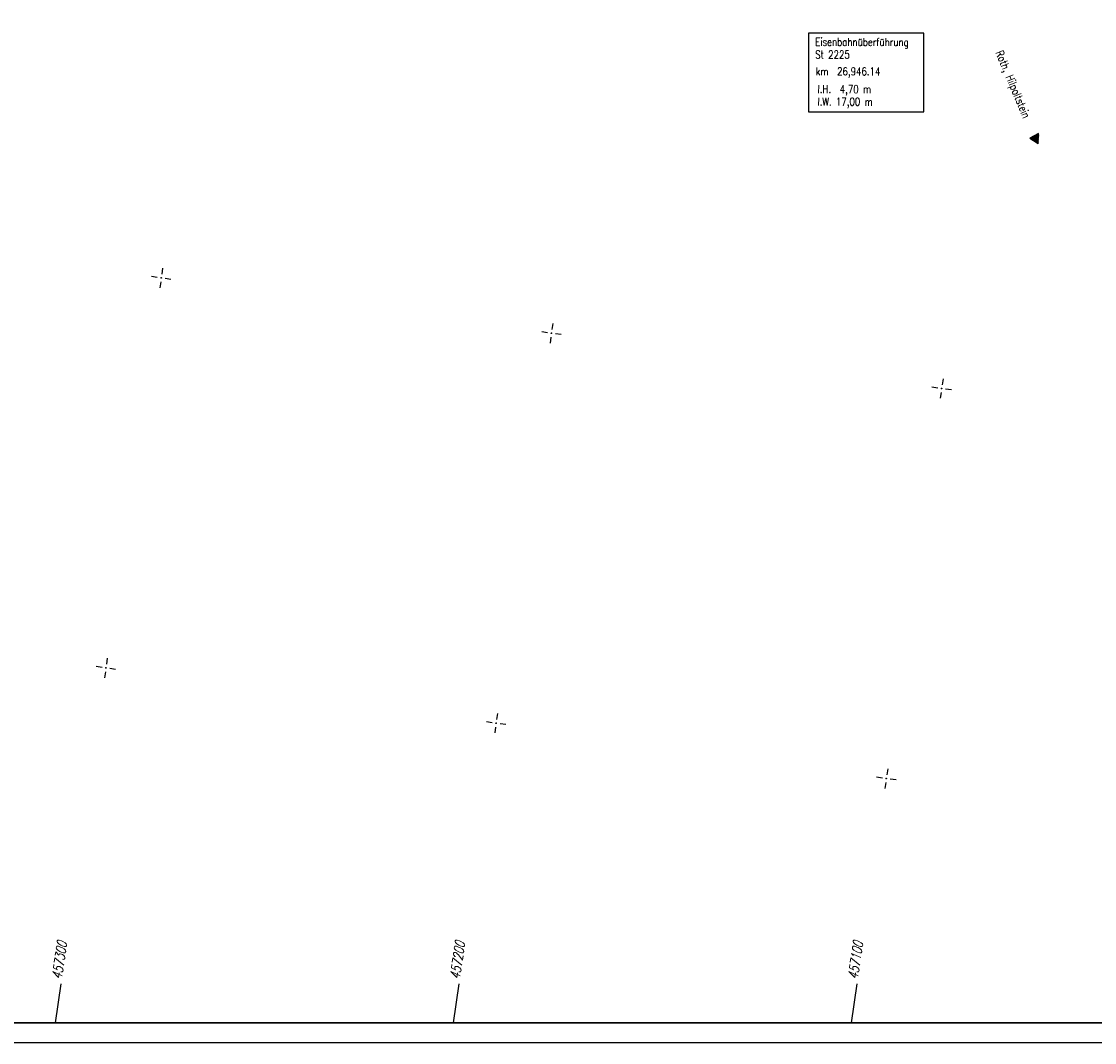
# Model space of a CAD drawing. Extents: x 0 to 1135, y 0 to 594.
# Tile 12 of 44: x 388 to 660, y 0 to 259. Entities that reach past the tile are written whole.
import ezdxf

# ---------------------------------------------------------------- set-up
doc = ezdxf.new("R2010")
doc.units = 0
doc.header["$LTSCALE"] = 2
doc.header["$MEASUREMENT"] = 0
doc.linetypes.add('AUSGEZOGEN', pattern=[0])
doc.layers.get('0').update_dxf_attribs({"linetype": 'AUSGEZOGEN'})
for name, color, linetype in [('Ingenieurbauwerke', 15, 'CONTINUOUS'), ('NETZ', 250, 'CONTINUOUS'), ('RAHMEN', 250, 'AUSGEZOGEN'), ('SCHRIFT', 7, 'CONTINUOUS')]:
    doc.layers.add(name, color=color, linetype=linetype)
doc.styles.add('ROMANS', font='romans.shx', dxfattribs={"width": 0.8})

# ---------------------------------------------------------------- blocks, each defined once
blk = doc.blocks.new('IKR')
at = {"color": 0}
for p, q in [((-2.5, 0), (-1, 0)), ((0, 1), (0, 2.5)), ((1, 0), (2.5, 0)), ((0, -2.5), (0, -1))]:
    blk.add_line(p, q, dxfattribs=at)
blk.add_circle((0, 0), 0.05, dxfattribs=at)
blk.add_point((0, 0), dxfattribs=at)
blk = doc.blocks.new('RPFEIL')
at = {"color": 0}
for p, q in [((0, 0), (-1.25, -2.17)), ((-1.25, -2.17), (1.25, -2.17)), ((-1.15, -2.17), (-1.15, -1.99)), ((-1.05, -2.17), (-1.05, -1.82)), ((-0.95, -2.17), (-0.95, -1.65)), ((-0.85, -2.17), (-0.85, -1.47)), ((-0.75, -2.17), (-0.75, -1.3)), ((-0.65, -2.17), (-0.65, -1.13)), ((-0.55, -2.17), (-0.55, -0.95)), ((-0.45, -2.17), (-0.45, -0.78)), ((-0.35, -2.17), (-0.35, -0.61)), ((-0.25, -2.17), (-0.25, -0.43)), ((-0.15, -2.17), (-0.15, -0.26)), ((-0.05, -2.17), (-0.05, -0.09)), ((1.25, -2.17), (0, 0)), ((0.05, -2.17), (0.05, -0.09)), ((0.15, -2.17), (0.15, -0.26)), ((0.25, -2.17), (0.25, -0.43)), ((0.35, -2.17), (0.35, -0.61)), ((0.45, -2.17), (0.45, -0.78)), ((0.55, -2.17), (0.55, -0.95)), ((0.65, -2.17), (0.65, -1.13)), ((0.75, -2.17), (0.75, -1.3)), ((0.85, -2.17), (0.85, -1.47)), ((0.95, -2.17), (0.95, -1.65)), ((1.05, -2.17), (1.05, -1.82)), ((1.15, -2.17), (1.15, -1.99))]:
    blk.add_line(p, q, dxfattribs=at)

msp = doc.modelspace()

# ---------------------------------------------------------------- linework, layer by layer
at = {"layer": 'Ingenieurbauwerke'}
msp.add_lwpolyline([(587.65, 236.26), (616.96, 236.26), (616.96, 256.23), (587.65, 256.23)], close=True, dxfattribs=at)
at = {"layer": 'NETZ'}
for p, q in [((396.61, 5.02), (398.01, 14.92)), ((497.61, 5.02), (499.01, 14.92)), ((598.61, 5.02), (600.01, 14.92))]:
    msp.add_line(p, q, dxfattribs=at)
at = {"layer": 'RAHMEN'}
msp.add_line((0, 0), (950, 0), dxfattribs=at)
at = {"layer": 'RAHMEN', "const_width": 0.35}
msp.add_lwpolyline([(25, 5), (1130, 5), (1130, 589), (25, 589), (25, 5)], dxfattribs=at)

# ---------------------------------------------------------------- block references
at = {"layer": 'NETZ', "rotation": 171.9288}
for p in [(423.42, 194.1), (522.43, 180.06), (621.44, 166.02), (409.38, 95.09), (508.39, 81.06), (607.4, 67.01)]:
    msp.add_blockref('IKR', p, dxfattribs=at)
at = {"layer": 'SCHRIFT', "rotation": 207.7403176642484}
msp.add_blockref('RPFEIL', (645.91, 228.25), dxfattribs=at)

# ---------------------------------------------------------------- texts
at = {"layer": 'Ingenieurbauwerke', "linetype": 'Continuous', "style": 'ROMANS', "width": 0.8}
for s, oblique, p in [('Eisenbahnüberführung', 360, (589.36, 253.03)), ('St 2225', 360, (589.36, 249.83)), ('km  26,946.14', 0, (589.5, 245.56)), ('l.H.  4,70 m', 360, (589.96, 241.05)), ('l.W. 17,00 m', 0, (589.96, 237.85))]:
    msp.add_text(s, height=2, rotation=359.8887, dxfattribs=dict(at, oblique=oblique)).set_placement(p)
at = {"layer": 'NETZ', "style": 'ROMANS', "oblique": 16.6, "width": 0.75}
for s, p in [('457300', (398.15, 15.91)), ('457200', (499.15, 15.91)), ('457100', (600.15, 15.91))]:
    msp.add_text(s, height=2.5, rotation=81.9288, dxfattribs=at).set_placement(p)
at = {"layer": 'SCHRIFT', "style": 'ROMANS', "width": 0.8}
msp.add_text('Roth, Hilpoltstein', height=2, rotation=292.8495, dxfattribs=at).set_placement((635.08, 251.31))

doc.saveas('drawing.dxf')
